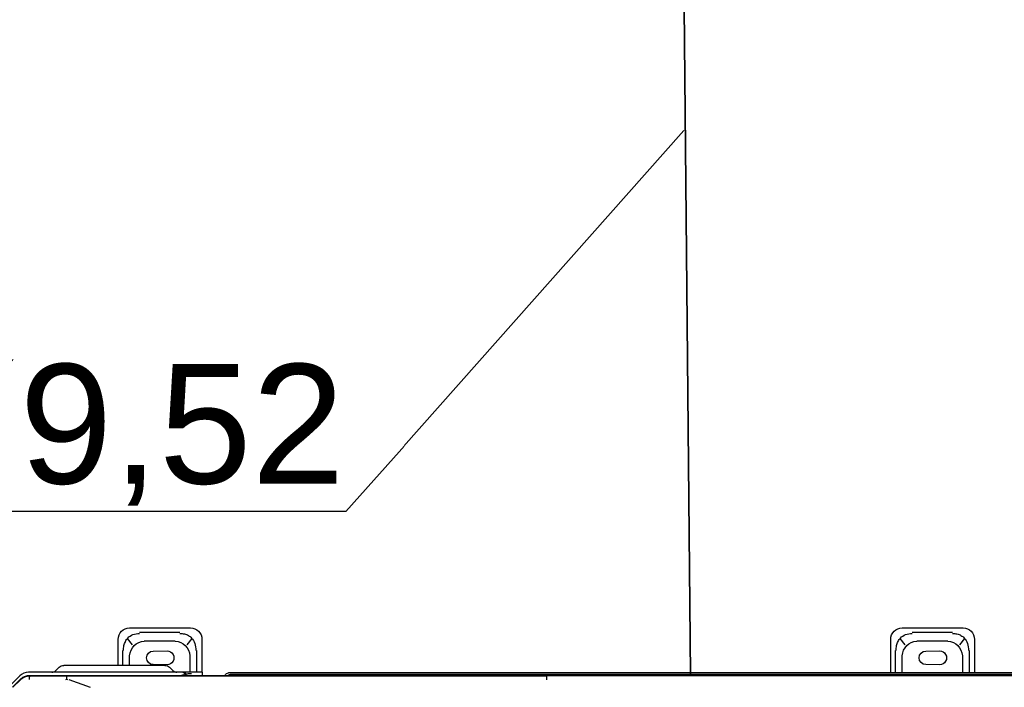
# Model space of a CAD drawing. Header units: millimetres. Extents: x -424979 to 718034, y -72486 to 344972.
# Tile 225 of 256: x 588255 to 590314, y 143877 to 145273. Entities that reach past the tile are written whole.
import ezdxf
from ezdxf import colors
from ezdxf.entities.mleader import LeaderData, LeaderLine
from ezdxf.math import Vec2, Vec3
from ezdxf.xclip import XClip

# ---------------------------------------------------------------- set-up
doc = ezdxf.new("R2010")
doc.units = ezdxf.units.MM
doc.header["$MEASUREMENT"] = 0
doc.header["$XCLIPFRAME"] = 0
for name, color, linetype, lineweight in [('IS_KLIM Opis_Średnice', 7, 'Continuous', 9), ('IS_KLIM_FREON', 6, 'GAS_LINE', 35), ('SKAN - RZUT_7_0_Nr_pióra__1', 7, 'Continuous', 13)]:
    doc.layers.add(name, color=color, linetype=linetype, lineweight=lineweight)
doc.layers.add('IS_KLIM_urządzenia', color=3, linetype='Continuous')
doc.layers.add('Rysunki i obrazki', color=7, linetype='Continuous')
doc.linetypes.add('GAS_LINE', pattern='A,12.7,-5.08,["GAS",Standard,S=2.54,R=0,X=-2.54,Y=-1.27],-6.35', length=24.13)
picture_1 = doc.add_image_def('image7.tif', size_in_pixel=(14115, 7016))

# ---------------------------------------------------------------- blocks, each defined once
blk = doc.blocks.new('Rysunek_7_7', base_point=(-247133.1, 120862.7))
at = {"layer": 'SKAN - RZUT_7_0_Nr_pióra__1', "color": 7, "lineweight": 13}
image = blk.add_image(picture_1, insert=(-306883.1, 91162.7), size_in_units=(119499.9, 59400), dxfattribs=at)
image.set_boundary_path([(-0.5, -0.5), (14114.5, 7015.5)])
blk = doc.blocks.new('G$CE471A013')
at = {"linetype": 'Continuous'}
for p, q in [((-52.435, 41.216), (-57.735, 41.216)), ((14.865, 41.216), (9.565, 41.216)), ((-56.811, 40.816), (-53.307, 40.816)), ((10.489, 40.816), (13.993, 40.816)), ((-58.735, 40.216), (-58.735, 37.301)), ((-57.87, 40.295), (-57.426, 39.746)), ((-53.717, 40.077), (-56.401, 40.077)), ((-52.692, 39.746), (-52.248, 40.295)), ((-51.435, 37.301), (-51.435, 40.216)), ((8.565, 40.216), (8.565, 37.347)), ((9.43, 40.295), (9.874, 39.746)), ((13.583, 40.077), (10.899, 40.077)), ((14.608, 39.746), (15.052, 40.295)), ((15.865, 37.947), (15.865, 40.216)), ((-58.291, 37.3), (-58.291, 39.241)), ((-57.694, 38.769), (-57.694, 37.301)), ((-54.497, 39.198), (-55.697, 39.206)), ((-52.424, 37.301), (-52.424, 38.769)), ((-51.827, 39.241), (-51.827, 37.3)), ((9.009, 37.347), (9.009, 39.241)), ((9.606, 38.769), (9.606, 37.347)), ((12.803, 39.198), (11.603, 39.206)), ((14.876, 37.947), (14.876, 38.769)), ((15.473, 39.241), (15.473, 37.947)), ((-55.697, 38.006), (-54.497, 38.013)), ((11.386, 37.783), (11.097, 37.494)), ((11.603, 38.006), (12.803, 38.013)), ((11.782, 37.947), (13.342, 37.947)), ((13.342, 37.947), (19.042, 37.947)), ((19.042, 37.947), (20.602, 37.947)), ((21.287, 37.494), (20.998, 37.783)), ((23.598, 37.069), (-66.48, 37.069)), ((-63.256, 37.301), (6.245, 37.301)), ((-63.211, 37.029), (-21.491, 37.029)), ((-62.823, 37.151), (6.095, 37.151)), ((-46.818, 37.069), (-46.818, 37.151)), ((-39.955, 37.069), (-39.955, 37.151)), ((-21.491, 36.7), (-21.491, 37.034)), ((20.329, 37.029), (-21.491, 37.029)), ((8.525, 37.347), (9.465, 37.347)), ((8.525, 37.243), (8.525, 37.347)), ((8.525, 37.069), (8.525, 37.243)), ((9.465, 37.347), (10.165, 37.347)), ((9.965, 37.069), (9.965, 37.147)), ((10.165, 37.347), (10.236, 37.347)), ((10.236, 37.347), (23.677, 37.347)), ((23.553, 37.034), (20.329, 37.029)), ((23.592, 37.035), (23.552, 37.034)), ((24.011, 36.986), (23.999, 36.958)), ((24.441, 37.031), (25.239, 36.233)), ((18.258, 36.025), (20.129, 36.699)), ((25.023, 36.045), (24.349, 36.718)), ((25.071, 36.043), (24.361, 36.753))]:
    blk.add_line(p, q, dxfattribs=at)
for centre, radius, start, end in [((-57.735, 40.216), 1, 90, 180), ((-52.435, 40.216), 1, 0, 90), ((9.565, 40.216), 1, 90, 180), ((14.865, 40.216), 1, 0, 90), ((-55.701, 38.606), 0.6, 89.63839, 270.36161), ((-54.501, 38.606), 0.592, 270.36161, 89.63839), ((11.599, 38.606), 0.6, 89.63839, 270.36161), ((12.799, 38.606), 0.592, 270.36161, 89.63839), ((11.782, 37.387), 0.56, 90, 135), ((20.602, 37.387), 0.56, 45, 90), ((6.245, 37.001), 0.3, 13.21487, 90)]:
    blk.add_arc(centre, radius, start, end, dxfattribs=at)
at = {"linetype": 'Continuous', "extrusion": (0, 0, -1)}
for centre, radius, start, end in [((-6.095, 36.851), 0.3, 90, 133.23138), ((-10.165, 37.147), 0.2, 0, 90), ((-10.743, 37.847), 0.5, 225, 270), ((-21.641, 37.847), 0.5, 270, 315), ((-23.677, 36.267), 1.08, 90, 135)]:
    blk.add_arc(centre, radius, start, end, dxfattribs=at)
at = {"linetype": 'Continuous'}
for centre, major_axis, ratio, start_param, end_param in [((-55.906, 38.207), (1.268, -1.569), 0.803018, 2.633487, 3.831894), ((-54.211, 38.207), (-1.268, -1.569), 0.803018, 2.451291, 3.649699), ((11.394, 38.207), (1.268, -1.569), 0.803018, 2.633487, 3.831894), ((13.089, 38.207), (-1.268, -1.569), 0.803018, 2.451291, 3.649699), ((-47.823, 36.801), (0, 0.35), 0.690452, 6.119579, 6.283185), ((-33.789, 36.701), (1.086, 0), 0.414214, 1.241354, 1.558544), ((5.198, 36.701), (1.086, 0), 0.414214, 1.392879, 1.570794), ((10.236, 37.147), (0, -0.2), 0.815365, 3.141593, 4.712389)]:
    blk.add_ellipse(centre, major_axis=major_axis, ratio=ratio, start_param=start_param, end_param=end_param, dxfattribs=at)
for points, knots in [([(-56.811, 40.73), (-56.879, 40.73), (-57.013, 40.729), (-57.207, 40.695), (-57.389, 40.639), (-57.556, 40.558), (-57.708, 40.456), (-57.931, 40.251), (-58.174, 39.848), (-58.197, 39.452), (-58.21, 39.241)], [0, 0, 0, 0, 0.088396, 0.173346, 0.25543, 0.335293, 0.413632, 0.491185, 0.72797, 1, 1, 1, 1]), ([(-51.908, 39.241), (-51.908, 39.315), (-51.908, 39.459), (-51.94, 39.667), (-51.994, 39.861), (-52.07, 40.037), (-52.164, 40.195), (-52.353, 40.428), (-52.729, 40.688), (-53.109, 40.716), (-53.307, 40.73)], [0, 0, 0, 0, 0.095854, 0.186885, 0.2735, 0.35617, 0.435439, 0.51192, 0.746033, 1, 1, 1, 1]), ([(10.489, 40.73), (10.421, 40.73), (10.287, 40.729), (10.093, 40.695), (9.911, 40.639), (9.744, 40.558), (9.592, 40.456), (9.369, 40.251), (9.126, 39.848), (9.103, 39.452), (9.09, 39.241)], [0, 0, 0, 0, 0.088396, 0.173346, 0.25543, 0.335293, 0.413632, 0.491185, 0.72797, 1, 1, 1, 1]), ([(15.392, 39.241), (15.392, 39.315), (15.392, 39.459), (15.36, 39.667), (15.306, 39.861), (15.23, 40.037), (15.136, 40.195), (14.947, 40.428), (14.571, 40.688), (14.191, 40.716), (13.993, 40.73)], [0, 0, 0, 0, 0.095854, 0.186885, 0.2735, 0.35617, 0.435439, 0.51192, 0.746033, 1, 1, 1, 1]), ([(-60.124, 37.07), (-60.124, 37.072), (-60.121, 37.095), (-60.115, 37.138), (-60.112, 37.146), (-60.11, 37.151)], [0, 0, 0, 0, 0.03411, 0.430836, 1, 1, 1, 1]), ([(-60.11, 37.151), (-60.089, 37.148), (-60.053, 37.143), (-60.007, 37.11), (-59.984, 37.083), (-59.975, 37.07)], [0, 0, 0, 0, 0.421216, 0.760733, 1, 1, 1, 1]), ([(-56.683, 37.073), (-56.667, 37.09), (-56.616, 37.134), (-56.56, 37.144), (-56.522, 37.151)], [0, 0, 0, 0, 0.322756, 1, 1, 1, 1]), ([(-56.522, 37.151), (-56.525, 37.149), (-56.529, 37.145), (-56.536, 37.119), (-56.539, 37.092), (-56.541, 37.076), (-56.541, 37.073)], [0, 0, 0, 0, 0.364896, 0.677617, 0.93837, 1, 1, 1, 1]), ([(-47.783, 37.146), (-47.752, 37.139), (-47.677, 37.121), (-47.618, 37.07), (-47.584, 37.04)], [0, 0, 0, 0, 0.419101, 1, 1, 1, 1]), ([(-47.74, 37.071), (-47.74, 37.074), (-47.74, 37.077), (-47.741, 37.1), (-47.745, 37.116), (-47.759, 37.135), (-47.766, 37.141), (-47.779, 37.145), (-47.781, 37.146), (-47.783, 37.146)], [0, 0, 0, 0, 0.074579, 0.074579, 0.595541, 0.595541, 0.936378, 0.936378, 1, 1, 1, 1]), ([(-39.051, 37.04), (-39.027, 37.061), (-38.983, 37.101), (-38.911, 37.134), (-38.865, 37.143), (-38.845, 37.147)], [0, 0, 0, 0, 0.405811, 0.73919, 1, 1, 1, 1]), ([(-38.846, 37.147), (-38.859, 37.145), (-38.867, 37.14), (-38.883, 37.125), (-38.888, 37.112), (-38.892, 37.088), (-38.892, 37.079), (-38.892, 37.069)], [0, 0, 0, 0, 0.330097, 0.330097, 0.779008, 0.779008, 1, 1, 1, 1]), ([(9.956, 37.165), (9.955, 37.166), (9.949, 37.173), (9.927, 37.185), (9.884, 37.201), (9.802, 37.22), (9.667, 37.238), (9.53, 37.242), (9.465, 37.243)], [0, 0, 0, 0, 0.033531, 0.165604, 0.326819, 0.467732, 0.750376, 1, 1, 1, 1]), ([(10.349, 37.07), (10.347, 37.071), (10.325, 37.08), (10.26, 37.106), (10.162, 37.138), (10.101, 37.144), (10.072, 37.147)], [0, 0, 0, 0, 0.023051, 0.207675, 0.629287, 1, 1, 1, 1]), ([(20.346, 36.744), (20.345, 36.769), (20.344, 36.822), (20.341, 36.893), (20.338, 36.964), (20.333, 37.013), (20.329, 37.032), (20.327, 37.034), (20.326, 37.034)], [0, 0, 0, 0, 0.153633, 0.320832, 0.49911, 0.748722, 0.930274, 1, 1, 1, 1]), ([(24.322, 36.744), (24.226, 36.833), (24.115, 36.904), (23.867, 37.006), (23.73, 37.033), (23.593, 37.034)], [0, 0, 0, 0, 0.487241, 0.487241, 1, 1, 1, 1]), ([(24.361, 36.753), (24.32, 36.791), (24.236, 36.868), (24.09, 36.956), (23.933, 37.021), (23.767, 37.062), (23.654, 37.067), (23.598, 37.069)], [0, 0, 0, 0, 0.200032, 0.400047, 0.600045, 0.800029, 1, 1, 1, 1])]:
    blk.add_open_spline(points, degree=3, knots=knots, dxfattribs=at)
for points, degree in [([(11.11, 37.489), (10.935, 37.385)], 1), ([(20.256, 36.7), (20.286, 36.714), (20.316, 36.729), (20.346, 36.744)], 3), ([(20.346, 36.744), (20.376, 36.729), (20.407, 36.715), (20.437, 36.7)], 3), ([(24.322, 36.751), (24.331, 36.742), (24.34, 36.733), (24.349, 36.724)], 3)]:
    blk.add_open_spline(points, degree=degree, dxfattribs=at)
blk.add_rational_spline([(23.587, 36.705), (23.579, 37.034), (23.547, 37.04)], [0.999995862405, 0.797858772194, 1], degree=2, dxfattribs=at)

msp = doc.modelspace()

# ---------------------------------------------------------------- linework, layer by layer
at = {"layer": 'IS_KLIM_FREON', "lineweight": 35, "ltscale": 0.4}
msp.add_lwpolyline([(589658.1, 143903.8), (589642.3, 145520.9)], dxfattribs=at)

# ---------------------------------------------------------------- block references
at = {"layer": 'Rysunki i obrazki', "color": 151, "linetype": 'Continuous', "lineweight": 20, "true_color": 0x80c2ff}
ref = msp.add_blockref('Rysunek_7_7', (578150.8, 164030.1), dxfattribs=at)
XClip(ref).set_block_clipping_path([(-306883.0907464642, 91162.6626359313), (-187383.1463020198, 150562.679302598)])

# ---------------------------------------------------------------- next in the draw order: leaders
at = {"layer": 'IS_KLIM Opis_Średnice', "ltscale": 30}
ml = msp.add_multileader_mtext('Standard', dxfattribs=at)
ml.set_content('{\\fArial|b0|i0|c238|p0;\\C7;Odprowadzenie skroplin (przewód tłoczny) od klimatyzatora zastosować pompkę skroplin. W związku z brakiiem w pobliżu istenijącego pionu kanalizacyji sanitarnej skropliny z klimatyzacji zaleca się odprowadzić na zewnątrz budynku. W tym celu należy zamontować rurę odpływową, która skieruje wodę do rynny lub specjalnego zbiornika. Należy pamiętać o regularnym opróżnianiu zbiornika, aby zapobiec jego przepełnieniu. Ustalić bezpośrednio z Inwestrem podczas  robót budowlanych.  }', color=256)
ml.set_leader_properties()
ml.build(insert=Vec2(0, 0))
ml.multileader.update_dxf_attribs({"text_left_attachment_type": 6, "text_right_attachment_type": 6, "dogleg_length": 0.36})
ctx = ml.context
ctx.base_point, ctx.char_height, ctx.plane_origin, ctx.plane_y_axis = Vec3(592315.1, 142106.4), 250, Vec3(601975, 148891.3), Vec3(0, -1)
ctx.left_attachment, ctx.right_attachment = 6, 6
notes = []
notes.append((ctx, [(1, (1, 1, 0), (592314.7, 142106.4), (1, 0), 0.36, [(0, [(590046.7, 146672.1)], 256, [])])]))
ctx.mtext.insert, ctx.mtext.width, ctx.mtext.flow_direction = Vec3(592317.1, 142429.9), 11099.971, 5
ctx.mtext.has_bg_fill, ctx.mtext.bg_color, ctx.mtext.bg_scale_factor, ctx.mtext.bg_transparency, ctx.mtext.use_window_bg_color = 1, -939524096, 1.5, 0, 1
ml = msp.add_multileader_mtext('Standard', dxfattribs=at)
ml.set_content('{\\fArial|b0|i0|c238|p0;%%C6,35/%%C9,52}', color=256)
ml.set_leader_properties()
ml.build(insert=Vec2(0, 0))
ml.multileader.update_dxf_attribs({"text_left_attachment_type": 5, "text_right_attachment_type": 5, "dogleg_length": 0.8})
ctx = ml.context
ctx.base_point, ctx.char_height, ctx.plane_origin = Vec3(586965.5, 144244.6), 250, Vec3(593777.8, 145336.9)
ctx.left_attachment, ctx.right_attachment, ctx.text_align_type = 5, 5, 2
notes.append((ctx, [(0, (1, 1, 0), (588937.6, 144244.6), (-1, 0), 0.8, [(0, [(589646.9, 145044.7)], 256, [])])]))
ctx.mtext.insert, ctx.mtext.alignment, ctx.mtext.flow_direction = Vec3(588934.8, 144553.2), 3, 5
ctx.mtext.has_bg_fill, ctx.mtext.bg_color, ctx.mtext.bg_scale_factor, ctx.mtext.bg_transparency, ctx.mtext.use_window_bg_color = 1, -939524096, 1.5, 0, 1
for ctx, leaders in notes:
    for number, flags, end, landing, length, lines in leaders:
        leader = LeaderData()
        leader.index, (leader.has_last_leader_line, leader.has_dogleg_vector, leader.attachment_direction) = number, flags
        leader.last_leader_point, leader.dogleg_vector, leader.dogleg_length = Vec3(end), Vec3(landing), length
        for number, points, colour, breaks in lines:
            line = LeaderLine()
            line.index, line.vertices, line.color, line.breaks = number, Vec3.list(points), colors.encode_raw_color(colour), breaks
            leader.lines.append(line)
        ctx.leaders.append(leader)

# ---------------------------------------------------------------- next in the draw order: block references
at = {"layer": 'IS_KLIM_urządzenia', "xscale": -24, "yscale": 24, "zscale": 24}
msp.add_blockref('G$CE471A013', (588842, 143012.2), dxfattribs=at)

doc.saveas('drawing.dxf')
